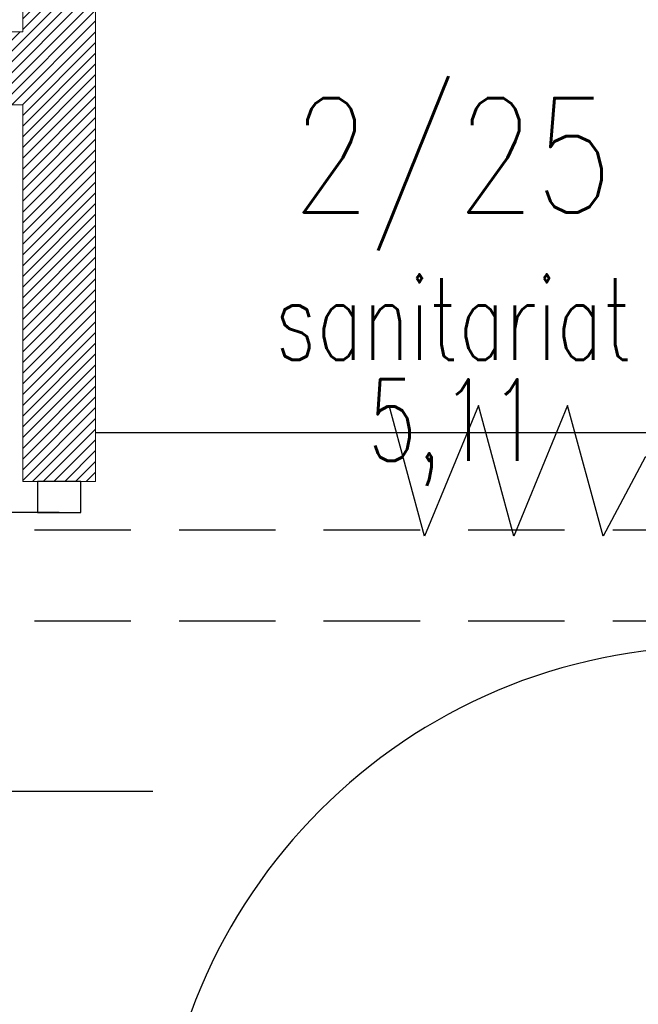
# Model space of a CAD drawing. Header units: inches. Extents: x 27484 to 71626, y -45113 to 39.
# Tile 205 of 256: x 33830 to 33932, y -23303 to -23141. Entities that reach past the tile are written whole.
import ezdxf
from ezdxf.enums import TextEntityAlignment as Align

# ---------------------------------------------------------------- set-up
doc = ezdxf.new("R2010")
doc.units = ezdxf.units.IN
doc.header["$LTSCALE"] = 50
doc.header["$MEASUREMENT"] = 0
doc.linetypes.add('DASHED2', pattern=[9.525, 6.35, -3.175])
for name, color, linetype, lineweight in [('A-ARMATURA', 45, 'Continuous', 5), ('A-SCIANY', 5, 'Continuous', 18), ('A-ść. istn.', 8, 'Continuous', 0), ('R-MET-DRZ', 7, 'Continuous', 15)]:
    doc.layers.add(name, color=color, linetype=linetype, lineweight=lineweight)
for name, color, linetype in [('R-MET-POM-OPIS', 7, 'Continuous'), ('R-MET-POM-OPIS-NR', 2, 'Continuous'), ('R-MET-POM-OPIS-POM', 7, 'Continuous'), ('rz_wentylacja', 10, 'Continuous'), ('S-DRZ-', 7, 'Continuous'), ('S-DRZ-O', 7, 'Continuous'), ('S-DRZ-SKRZYD', 5, 'Continuous'), ('S-DRZ-WEGAR', 7, 'Continuous')]:
    doc.layers.add(name, color=color, linetype=linetype)
doc.styles.add('MET_POM', font='simplex.shx')
pattern_1 = [(45, (31560.1443, -34930.5661), (-0.88388348, 0.88388348), [])]

# ---------------------------------------------------------------- blocks, each defined once
blk = doc.blocks.new('D90-L-DL')
at = {"layer": 'S-DRZ-'}
blk.add_arc((-45, 0), 90, 270, 0, dxfattribs=at)
at = {"layer": 'S-DRZ-O'}
blk.add_line((0, 15.12), (0, -15.12), dxfattribs=at)
at = {"layer": 'S-DRZ-SKRZYD'}
blk.add_line((-45, 0), (-45, -90), dxfattribs=at)
at = {"layer": 'S-DRZ-WEGAR'}
for points in [[(-50, -3.5), (-45, -3.5), (-45, 3.5), (-50, 3.5)], [(45, 3.5), (50, 3.5), (50, -3.5), (45, -3.5)]]:
    blk.add_lwpolyline(points, close=True, dxfattribs=at)
blk = doc.blocks.new('MPOM0239')
at = {"layer": 'R-MET-POM-OPIS', "style": 'MET_POM', "width": 0.7}
for tag, p in [('POS', (0, -0.225)), ('ARE', (0, -0.4898))]:
    blk.add_attdef(tag, text='', height=0.2, dxfattribs=at).set_placement(p, align=Align.CENTER)
at = {"layer": 'R-MET-POM-OPIS', "style": 'MET_POM', "width": 0.7, "flags": 1}
blk.add_attdef('UNI', (0.2464, -0.4898), '', height=0.2, dxfattribs=at)
at = {"layer": 'R-MET-POM-OPIS-NR', "style": 'MET_POM', "width": 0.8}
blk.add_attdef('NR', text='', height=0.2, dxfattribs=at).set_placement((-0.0028, 0.269), align=Align.CENTER)
at = {"layer": 'R-MET-POM-OPIS-POM', "style": 'MET_POM', "width": 0.7}
blk.add_attdef('POM', text='', height=0.2, dxfattribs=at).set_placement((0, 0.0223), align=Align.CENTER)

msp = doc.modelspace()

# ---------------------------------------------------------------- hatches: boundary and pattern name
at = {"layer": 'A-ść. istn.', "ltscale": 0.1}
h = msp.add_hatch(dxfattribs=at)
h.set_pattern_fill('ANSI31', color=256, scale=10)
h.set_pattern_definition(pattern_1)
h.paths.add_polyline_path([(33842.48246, -23116.96968), (34002.48246, -23116.96968), (34002.48246, -23208.96968), (33942.48246, -23208.96968), (33942.48246, -23216.96968), (34002.48246, -23216.96968), (34002.48246, -23219.96968), (34014.98246, -23219.96968), (34014.98246, -23115.96968), (34002.48246, -23115.96968), (34002.48246, -23104.96968), (33842.48246, -23104.96968), (33842.48246, -23004.96968), (33830.48246, -23004.96968), (33830.48246, -23142.96968), (33637.48246, -23142.96968), (33637.48246, -23154.96968), (33830.48246, -23154.96968), (33830.48246, -23216.96968), (33842.48246, -23216.96968)])
h.paths.add_polyline_path([(33624.98246, -23142.96968), (33612.48246, -23142.96968), (33612.48246, -23154.96968), (33624.98246, -23154.96968)])
h.paths.add_polyline_path([(33637.48246, -23142.96968), (33624.98246, -23142.96968), (33624.98246, -23154.96968), (33637.48246, -23154.96968)])
h = msp.add_hatch(dxfattribs=at)
h.set_pattern_fill('ANSI31', color=256, scale=10)
h.set_pattern_definition(pattern_1)
h.paths.add_polyline_path([(34014.98246, -23270.96968), (34002.48246, -23270.96968), (34002.48246, -23272.23124), (34002.48246, -23294.35433), (34002.48246, -23314.96968), (34014.98246, -23314.96968)])
h.paths.add_polyline_path([(34027.48246, -23270.96968), (34014.98246, -23270.96968), (34014.98246, -23314.96968), (34027.48246, -23314.96968)])
h.paths.add_polyline_path([(34027.48246, -23314.96968), (34014.98246, -23314.96968), (34014.98246, -23319.96968, -0.198912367), (34020.28576, -23322.16638, -0.414213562), (34020.28576, -23332.77298, -0.198912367), (34014.98246, -23334.96968), (34014.98246, -23339.96968), (34027.48246, -23339.96968)])
h.paths.add_polyline_path([(34014.98246, -23314.96968), (34002.48246, -23314.96968), (34002.48246, -23319.96968), (34014.98246, -23319.96968)])
h.paths.add_polyline_path([(34014.98246, -23334.96968), (34002.48246, -23334.96968), (34002.48246, -23339.96968), (34014.98246, -23339.96968)])
h.paths.add_polyline_path([(34014.98246, -23340.96968), (34002.48246, -23340.96968), (34002.48246, -23365.96968), (34014.98246, -23365.96968), (34014.98246, -23360.96968, -0.198912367), (34009.67916, -23358.77298, -0.668178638), (34014.98246, -23345.96968)])
h.paths.add_polyline_path([(34027.48246, -23340.96968), (34014.98246, -23340.96968), (34014.98246, -23345.96968, -0.198912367), (34020.28576, -23348.16638, -0.668178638), (34014.98246, -23360.96968), (34014.98246, -23365.96968), (34027.48246, -23365.96968)])
h.paths.add_polyline_path([(34027.48246, -23366.96968), (34014.98246, -23366.96968), (34014.98246, -23371.96968, -0.198912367), (34020.28576, -23374.16638, -0.668178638), (34014.98246, -23386.96968), (34014.98246, -23391.96968), (34027.48246, -23391.96968)])
h.paths.add_polyline_path([(34014.98246, -23366.96968), (34002.48246, -23366.96968), (34002.48246, -23377.55655), (34002.48246, -23377.55655), (34002.48246, -23391.96968), (34014.98246, -23391.96968), (34014.98246, -23386.96968, -0.198912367), (34009.67916, -23384.77298, -0.668178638), (34014.98246, -23371.96968)])
h.paths.add_polyline_path([(34014.98246, -23391.96968), (34002.48246, -23391.96968), (34002.48246, -23443.96968), (33842.48246, -23443.96968), (33842.48246, -23341.96968), (33847.48246, -23341.96968), (33847.48246, -23329.96968), (33842.48246, -23329.96968), (33842.48246, -23318.96968), (33830.48246, -23318.96968), (33830.48246, -23430.96968), (33746.48246, -23430.96968), (33746.48246, -23443.96968), (33642.48246, -23443.96968), (33642.48246, -23456.46968), (33758.48246, -23456.46968), (33758.48246, -23442.96968), (33830.48246, -23442.96968), (33830.48246, -23456.46968), (34014.98246, -23456.46968)])
h.paths.add_polyline_path([(34027.48246, -23392.96968), (34014.98246, -23392.96968), (34014.98246, -23397.96968, -0.198912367), (34020.28576, -23400.16638, -0.668178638), (34014.98246, -23412.96968), (34014.98246, -23417.96968), (34027.48246, -23417.96968)])

# ---------------------------------------------------------------- linework, layer by layer
at = {"layer": 'A-ARMATURA', "lineweight": -3}
msp.add_line((33942.48246, -23208.96968), (33842.48246, -23208.96968), dxfattribs=at)
msp.add_lwpolyline([(33942.48246, -23212.96968), (33932.97522, -23212.96968), (33926.06091, -23225.94828), (33920.22688, -23204.45244), (33911.36794, -23225.94828), (33905.53392, -23204.45244), (33896.67498, -23225.94828), (33890.84096, -23204.45244)], dxfattribs=at)
at = {"layer": 'A-SCIANY', "ltscale": 3}
for p, q in [((33830.48246, -23004.96968), (33830.48246, -23142.96968)), ((33842.48246, -23216.96968), (33842.48246, -23116.96968)), ((33490.98246, -23142.96968), (33830.48246, -23142.96968)), ((33490.98246, -23154.96968), (33830.48246, -23154.96968)), ((33830.48246, -23216.96968), (33830.48246, -23154.96968))]:
    msp.add_line(p, q, dxfattribs=at)
at = {"layer": 'A-SCIANY'}
msp.add_line((33842.48246, -23216.96968), (33830.48246, -23216.96968), dxfattribs=at)
at = {"layer": 'rz_wentylacja', "linetype": 'DASHED2', "ltscale": 0.05}
for points in [[(34014.98246, -23224.96968), (33830.48246, -23224.96968)], [(34014.98246, -23239.96968), (33830.48246, -23239.96968)]]:
    msp.add_lwpolyline(points, dxfattribs=at)

# ---------------------------------------------------------------- block references
at = {"layer": 'R-MET-DRZ', "extrusion": (0, 0, -1), "xscale": -1.020000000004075, "yscale": 1.019999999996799, "zscale": -1.019999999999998}
for p, rotation in [((-33836.48246, -23267.96968), 90), ((-33898.48246, -23335.96968), 180)]:
    msp.add_blockref('D90-L-DL', p, dxfattribs=dict(at, rotation=rotation))
at = {"layer": 'R-MET-POM-OPIS'}
ref = msp.add_blockref('MPOM0239', (33901.45897, -23198.47215), dxfattribs=dict(at, xscale=67.20000000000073, yscale=67.20000000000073, zscale=67.20000000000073))
ref.add_attrib('NR', '2/25', dxfattribs={"layer": 'R-MET-POM-OPIS-NR', "height": 18.816, "style": 'MET_POM', "width": 0.8}).set_placement((33901.26862, -23172.6759), align=Align.CENTER)
ref.add_attrib('ARE', '5,11', dxfattribs={"height": 13.44, "style": 'MET_POM', "width": 0.7}).set_placement((33901.45897, -23213.59038), align=Align.CENTER)
ref.add_attrib('POM', 'sanitariat', dxfattribs={"layer": 'R-MET-POM-OPIS-POM', "height": 13.44, "style": 'MET_POM', "width": 0.7}).set_placement((33901.45897, -23196.9721), align=Align.CENTER)

doc.saveas('drawing.dxf')
